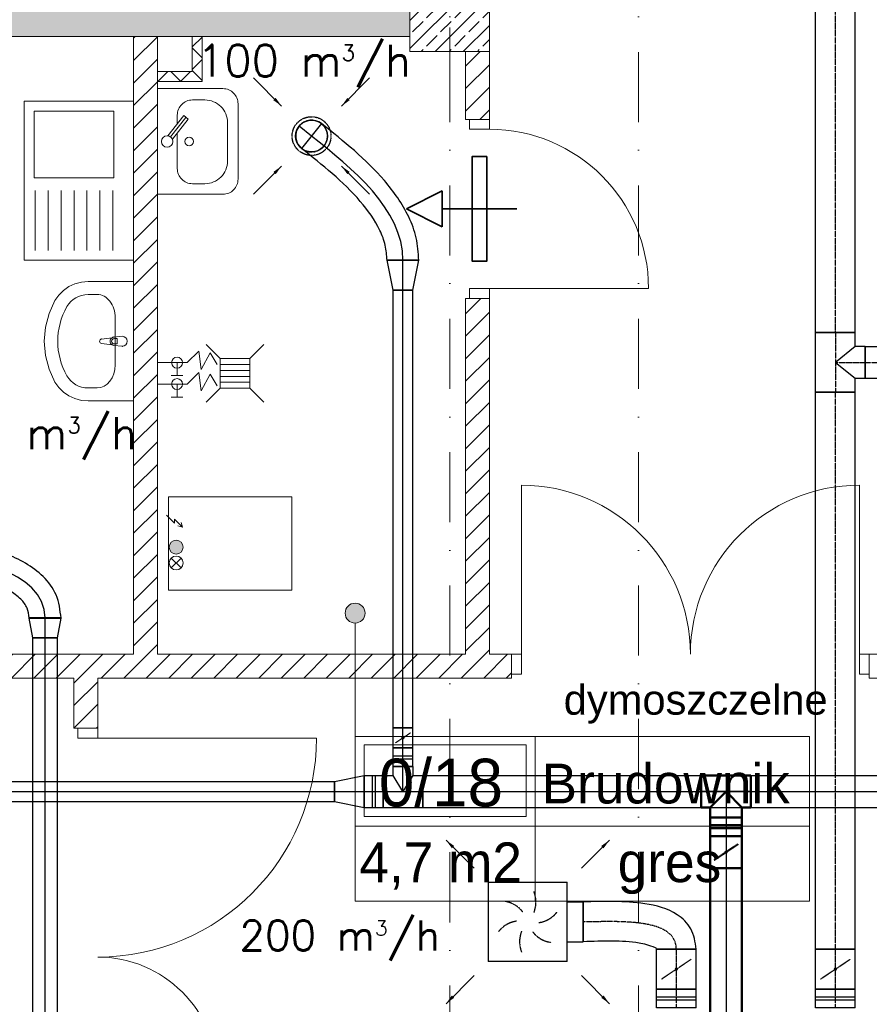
# Model space of a CAD drawing. Header units: millimetres. Extents: x -4612887 to -4536833, y -5457376 to -5415716.
# Tile 24 of 144: x -4595239 to -4590965, y -5446903 to -5441954. Entities that reach past the tile are written whole.
import ezdxf

# ---------------------------------------------------------------- set-up
doc = ezdxf.new("R2010")
doc.units = ezdxf.units.MM
doc.header["$MEASUREMENT"] = 0
for name, pattern in [('DASHDOT', [1, 0.5, -0.25, 0, -0.25]), ('DASHED', [0.75, 0.5, -0.25]), ('Kropki i Kreski', [670.277762, 352.777767, -176.388884, 0, -141.111112])]:
    doc.linetypes.add(name, pattern=pattern)
doc.layers.get('0').update_dxf_attribs({"color": 8, "lineweight": 18})
for name, color, linetype, lineweight in [('FLUID-N1', 7, 'Continuous', 30), ('FLUID-N1-150-ARRGR', 7, 'Continuous', 25), ('FLUID-W1', 7, 'Continuous', 30), ('FLUID-W1-160-ARRGR', 7, 'Continuous', 25), ('FLUID-WT1', 7, 'Continuous', 30), ('FLUID-WT1-160-ARRGR', 7, 'Continuous', 25), ('FLUID-Zmiany', 7, 'Continuous', 50), ('is_wnt_kratki_kontaktowe', 160, 'Continuous', 35), ('Linia', 8, 'Continuous', 18), ('Opisy', 8, 'Continuous', 18), ('Osie', 8, 'Continuous', 18), ('Slupy', 8, 'Continuous', 18), ('Strefy', 8, 'Continuous', 18), ('TECHNOLOGIA', 8, 'Continuous', 18), ('Ściany obudowa', 8, 'Continuous', 18), ('Ściany wewnętrzne', 7, 'Continuous', 18)]:
    doc.layers.add(name, color=color, linetype=linetype, lineweight=lineweight)
for name, color, linetype in [('FLUID-N1-SYM', 7, 'Continuous'), ('FLUID-w1-SYM', 7, 'Continuous'), ('FLUID-WT1-SYM', 7, 'Continuous'), ('FLUID-Zmiany-SYM', 7, 'Continuous')]:
    doc.layers.add(name, color=color, linetype=linetype)
doc.styles.add('FDBES', font='simplex.shx')
doc.styles.add('GENERATED_STYLE_3', font='txt')
doc.styles.add('GENERATED_STYLE_4', font='txt')
doc.styles.add('GENERATED_STYLE_5', font='arial.ttf')
doc.linetypes.add('ZIGZAG', pattern='A,0.0001,-0.2,[131,ltypeshp.shx,S=0.2,R=0,X=-0.2,Y=0],-0.4,[131,ltypeshp.shx,S=0.2,R=180,X=0.2,Y=0],-0.2', length=0.8001)
doc.dimstyles.new('FDBES', dxfattribs={"dimscale": 50, "dimtxt": 4, "dimasz": 2.5, "dimexe": 0.8, "dimexo": 2, "dimgap": 1, "dimtad": 1, "dimdsep": 46, "dimtxsty": 'FDBES', "dimcen": 2.5, "dimclrd": 4, "dimclre": 5, "dimadec": 0, "dimazin": 0, "dimtfac": 1, "dimtmove": 0, "dimatfit": 3, "dimfxl": 1, "dimarcsym": 0})
pattern_1 = [(45, (-4559356.9, -5416807.61), (-56.56854, 56.56854), [])]
pattern_2 = [(45, (-4559356.9, -5416807.61), (-70.71068, 70.71068), []), (45, (-4559392.25, -5416772.26), (-70.71068, 70.71068), [75, -25])]
pattern_3 = [(45, (-4559356.9, -5416807.61), (-56.56854, 56.56854), []), (135, (-4559356.9, -5416807.61), (56.56854, 56.56854), [])]

# ---------------------------------------------------------------- blocks, each defined once
blk = doc.blocks.new('*U56')
at = {"color": 10, "linetype": 'Continuous', "lineweight": -2}
for p, q in [((-80, 130), (80, 130)), ((-125, -80), (-125, 80)), ((125, 80), (125, -80))]:
    blk.add_line(p, q, dxfattribs=at)
at = {"color": 0, "linetype": 'ByBlock', "lineweight": -2}
for p, q in [((-80, 80), (-80, 130)), ((80, 130), (80, 80)), ((-125, 80), (-80, 80)), ((80, 80), (125, 80)), ((-125, -80), (125, -80))]:
    blk.add_line(p, q, dxfattribs=at)
at = {"color": 7, "linetype": 'Continuous'}
for p, q in [((0, 0), (-80, 80)), ((80, 80), (0, 0))]:
    blk.add_line(p, q, dxfattribs=at)
at = {"layer": 'FLUID-Zmiany-SYM', "color": 7, "linetype": 'Continuous'}
for p, q in [((0, 0), (0, 130)), ((-125, 0), (125, 0))]:
    blk.add_line(p, q, dxfattribs=at)
blk = doc.blocks.new('*U54')
at = {"color": 10, "linetype": 'Continuous', "lineweight": -2}
for p, q in [((-80, -80), (-80, 80)), ((80, 80), (80, -80))]:
    blk.add_line(p, q, dxfattribs=at)
at = {"color": 0, "linetype": 'ByBlock', "lineweight": -2}
for p, q in [((-80, 80), (80, 80)), ((-80, -80), (80, -80))]:
    blk.add_line(p, q, dxfattribs=at)
at = {"color": 7, "linetype": 'DASHED'}
blk.add_line((-40, 60), (40, -60), dxfattribs=at)
at = {"color": 7, "linetype": 'Continuous'}
blk.add_lwpolyline([(-4, 0, 8, 8, 1), (4, 0, 8, 8, 1)], format="xyseb", close=True, dxfattribs=at)
at = {"layer": 'FLUID-Zmiany-SYM', "color": 7, "linetype": 'Continuous'}
blk.add_line((-80, 0), (80, 0), dxfattribs=at)
blk = doc.blocks.new('*U55')
at = {"color": 10, "linetype": 'Continuous', "lineweight": -2}
for p, q in [((-47.5, -80), (-47.5, 80)), ((47.5, 80), (47.5, -80))]:
    blk.add_line(p, q, dxfattribs=at)
at = {"color": 0, "linetype": 'ByBlock', "lineweight": -2}
for p, q in [((-47.5, 80), (47.5, 80)), ((-47.5, -80), (47.5, -80))]:
    blk.add_line(p, q, dxfattribs=at)
at = {"color": 7, "linetype": 'Continuous'}
for p, q in [((-7.5, 80), (-7.5, -80)), ((7.5, 80), (7.5, -80))]:
    blk.add_line(p, q, dxfattribs=at)
at = {"layer": 'FLUID-Zmiany-SYM', "color": 7, "linetype": 'Continuous'}
blk.add_line((-47.5, 0), (47.5, 0), dxfattribs=at)
blk = doc.blocks.new('*U53')
at = {"color": 10, "linetype": 'Continuous', "lineweight": -2}
for p, q in [((-950, -80), (-950, 80)), ((950, 80), (950, -80))]:
    blk.add_line(p, q, dxfattribs=at)
at = {"color": 0, "linetype": 'ByBlock', "lineweight": -2}
for p, q in [((-950, 80), (950, 80)), ((-950, -80), (950, -80))]:
    blk.add_line(p, q, dxfattribs=at)
at = {"layer": 'FLUID-Zmiany-SYM', "color": 7, "linetype": 'Continuous'}
blk.add_line((-950, 0), (950, 0), dxfattribs=at)
blk = doc.blocks.new('*U706')
at = {"color": 7, "linetype": 'DASHED'}
blk.add_circle((0, 0), 97.5, dxfattribs=at)
at = {"color": 0, "linetype": 'ByBlock', "lineweight": -2}
blk.add_circle((0, 0), 80, dxfattribs=at)
blk = doc.blocks.new('*U748')
at = {"color": 222, "linetype": 'Continuous', "lineweight": -2}
for p, q in [((-1750, -50), (-1750, 50)), ((1750, 50), (1750, -50))]:
    blk.add_line(p, q, dxfattribs=at)
at = {"color": 0, "linetype": 'ByBlock', "lineweight": -2}
for p, q in [((-1750, 50), (1750, 50)), ((-1750, -50), (1750, -50))]:
    blk.add_line(p, q, dxfattribs=at)
at = {"layer": 'FLUID-WT1-SYM', "color": 7, "linetype": 'Continuous'}
blk.add_line((-1750, 0), (1750, 0), dxfattribs=at)
blk = doc.blocks.new('*U703')
at = {"color": 0, "linetype": 'ByBlock', "lineweight": -2}
for p, q in [((-75, 50), (75, 80)), ((-75, -50), (75, -80))]:
    blk.add_line(p, q, dxfattribs=at)
at = {"color": 222, "linetype": 'Continuous', "lineweight": -2}
for p, q in [((-75, -50), (-75, 50)), ((75, 80), (75, -80))]:
    blk.add_line(p, q, dxfattribs=at)
at = {"layer": 'FLUID-WT1-SYM', "color": 7, "linetype": 'Continuous'}
blk.add_line((-75, 0), (75, 0), dxfattribs=at)
blk = doc.blocks.new('*U702')
at = {"color": 222, "linetype": 'Continuous', "lineweight": -2}
for p, q in [((-50, 125), (50, 125)), ((-100, -80), (-100, 80)), ((100, 80), (100, -80))]:
    blk.add_line(p, q, dxfattribs=at)
at = {"color": 0, "linetype": 'ByBlock', "lineweight": -2}
for p, q in [((-50, 80), (-50, 125)), ((50, 125), (50, 80)), ((-100, 80), (-50, 80)), ((50, 80), (100, 80)), ((-100, -80), (100, -80))]:
    blk.add_line(p, q, dxfattribs=at)
at = {"color": 7, "linetype": 'Continuous'}
for p, q in [((0, 0), (-50, 80)), ((50, 80), (0, 0))]:
    blk.add_line(p, q, dxfattribs=at)
at = {"layer": 'FLUID-WT1-SYM', "color": 7, "linetype": 'Continuous'}
for p, q in [((0, 0), (0, 125)), ((-100, 0), (100, 0))]:
    blk.add_line(p, q, dxfattribs=at)
blk = doc.blocks.new('*U701')
at = {"color": 222, "linetype": 'Continuous', "lineweight": -2}
for p, q in [((-47.5, -80), (-47.5, 80)), ((47.5, 80), (47.5, -80))]:
    blk.add_line(p, q, dxfattribs=at)
at = {"color": 0, "linetype": 'ByBlock', "lineweight": -2}
for p, q in [((-47.5, 80), (47.5, 80)), ((-47.5, -80), (47.5, -80))]:
    blk.add_line(p, q, dxfattribs=at)
at = {"color": 7, "linetype": 'Continuous'}
for p, q in [((-7.5, 80), (-7.5, -80)), ((7.5, 80), (7.5, -80))]:
    blk.add_line(p, q, dxfattribs=at)
at = {"layer": 'FLUID-WT1-SYM', "color": 7, "linetype": 'Continuous'}
blk.add_line((-47.5, 0), (47.5, 0), dxfattribs=at)
blk = doc.blocks.new('*U700')
at = {"color": 222, "linetype": 'Continuous', "lineweight": -2}
for p, q in [((-50, -50), (-50, 50)), ((50, 50), (50, -50))]:
    blk.add_line(p, q, dxfattribs=at)
at = {"color": 0, "linetype": 'ByBlock', "lineweight": -2}
for p, q in [((-50, 50), (50, 50)), ((-50, -50), (50, -50))]:
    blk.add_line(p, q, dxfattribs=at)
at = {"color": 7, "linetype": 'DASHED'}
blk.add_line((-25, 37.5), (25, -37.5), dxfattribs=at)
at = {"color": 7, "linetype": 'Continuous'}
blk.add_lwpolyline([(-4, 0, 8, 8, 1), (4, 0, 8, 8, 1)], format="xyseb", close=True, dxfattribs=at)
at = {"layer": 'FLUID-WT1-SYM', "color": 7, "linetype": 'Continuous'}
blk.add_line((-50, 0), (50, 0), dxfattribs=at)
blk = doc.blocks.new('*U699')
at = {"color": 222, "linetype": 'Continuous', "lineweight": -2}
for p, q in [((-47.5, -50), (-47.5, 50)), ((47.5, 50), (47.5, -50))]:
    blk.add_line(p, q, dxfattribs=at)
at = {"color": 0, "linetype": 'ByBlock', "lineweight": -2}
for p, q in [((-47.5, 50), (47.5, 50)), ((-47.5, -50), (47.5, -50))]:
    blk.add_line(p, q, dxfattribs=at)
at = {"color": 7, "linetype": 'Continuous'}
for p, q in [((-7.5, 50), (-7.5, -50)), ((7.5, 50), (7.5, -50))]:
    blk.add_line(p, q, dxfattribs=at)
at = {"layer": 'FLUID-WT1-SYM', "color": 7, "linetype": 'Continuous'}
blk.add_line((-47.5, 0), (47.5, 0), dxfattribs=at)
blk = doc.blocks.new('*U698')
at = {"color": 222, "linetype": 'Continuous', "lineweight": -2}
for p, q in [((-1100, -50), (-1100, 50)), ((1100, 50), (1100, -50))]:
    blk.add_line(p, q, dxfattribs=at)
at = {"color": 0, "linetype": 'ByBlock', "lineweight": -2}
for p, q in [((-1100, 50), (1100, 50)), ((-1100, -50), (1100, -50))]:
    blk.add_line(p, q, dxfattribs=at)
at = {"layer": 'FLUID-WT1-SYM', "color": 7, "linetype": 'Continuous'}
blk.add_line((-1100, 0), (1100, 0), dxfattribs=at)
blk = doc.blocks.new('*U705')
at = {"color": 0, "linetype": 'ByBlock', "lineweight": -2}
for p, q in [((-75, 50), (75, 80)), ((-75, -50), (75, -80))]:
    blk.add_line(p, q, dxfattribs=at)
at = {"color": 222, "linetype": 'Continuous', "lineweight": -2}
for p, q in [((-75, -50), (-75, 50)), ((75, 80), (75, -80))]:
    blk.add_line(p, q, dxfattribs=at)
at = {"layer": 'FLUID-WT1-SYM', "color": 7, "linetype": 'Continuous'}
blk.add_line((-75, 0), (75, 0), dxfattribs=at)
blk = doc.blocks.new('*U704')
at = {"color": 222, "linetype": 'Continuous', "lineweight": -2}
blk.add_line((539.8, -624.6), (379.8, -624.6), dxfattribs=at)
at = {"color": 0, "linetype": 'ByBlock', "lineweight": -2}
blk.add_arc((0, 0), 80, 51.4756, 231.4756, dxfattribs=at)
at = {"color": 7, "linetype": 'DASHED', "lineweight": -2}
blk.add_arc((0, 0), 80, 231.4756, 51.4756, dxfattribs=at)
at = {"color": 222, "linetype": 'ZIGZAG', "lineweight": -2, "ltscale": 50}
for points in [[(539.8, -624.6), (526.1, -511.3), (488.8, -406.6), (366.3, -223.4), (49.8, 62.6)], [(379.8, -624.6), (370.6, -549), (344, -474.6), (245.2, -328.1), (-49.8, -62.6)]]:
    blk.add_spline(points, degree=3, dxfattribs=at)
at = {"layer": 'FLUID-WT1-SYM', "color": 7, "linetype": 'Continuous'}
for p, q in [((0, 0), (-62.6, 49.8)), ((49.8, 62.6), (-49.8, -62.6))]:
    blk.add_line(p, q, dxfattribs=at)
at = {"layer": 'FLUID-WT1-SYM', "color": 7, "linetype": 'Continuous', "start_tangent": (0, 1), "end_tangent": (-0.782343, 0.622848)}
blk.add_spline([(459.8, -624.6), (0, 0)], degree=3, dxfattribs=at)
blk = doc.blocks.new('*U683')
at = {"color": 222, "linetype": 'Continuous', "lineweight": -2}
blk.add_line((-6950, -80), (-6950, 80), dxfattribs=at)
at = {"color": 0, "linetype": 'ByBlock', "lineweight": -2}
for p, q in [((-6950, 80), (6950, 80)), ((-6950, -80), (6950, -80))]:
    blk.add_line(p, q, dxfattribs=at)
at = {"layer": 'FLUID-WT1-SYM', "color": 7, "linetype": 'Continuous'}
blk.add_line((-6950, 0), (6950, 0), dxfattribs=at)
blk = doc.blocks.new('*U847')
at = {"color": 0, "linetype": 'ByBlock', "lineweight": -2}
for p, q in [((-199, -199), (-199, 199)), ((199, 199), (-199, 199)), ((199, 199), (199, -199)), ((-199, -199), (199, -199)), ((-100, -199), (-100, -279)), ((100, -199), (100, -279))]:
    blk.add_line(p, q, dxfattribs=at)
at = {"color": 162, "linetype": 'Continuous', "lineweight": -2}
blk.add_line((100, -279), (-100, -279), dxfattribs=at)
at = {"color": 7, "linetype": 'DASHED'}
for centre, start, end in [((-135.9, 36.4), 8.1986, 51.8014), ((-36.4, 135.9), 308.1986, 351.8014), ((-99.5, -99.5), 68.1986, 111.8014), ((36.4, -135.9), 128.1986, 171.8014), ((99.5, 99.5), 248.1986, 291.8014), ((135.9, -36.4), 188.1986, 231.8014)]:
    blk.add_arc(centre, 140.7, start, end, dxfattribs=at)
blk = doc.blocks.new('*U844')
at = {"color": 162, "linetype": 'Continuous', "lineweight": -2}
for p, q in [((-100, -100), (-100, 100)), ((100, 100), (100, -100))]:
    blk.add_line(p, q, dxfattribs=at)
at = {"color": 0, "linetype": 'ByBlock', "lineweight": -2}
for p, q in [((-100, 100), (100, 100)), ((-100, -100), (100, -100))]:
    blk.add_line(p, q, dxfattribs=at)
at = {"color": 7, "linetype": 'DASHED'}
blk.add_line((-50, 75), (50, -75), dxfattribs=at)
at = {"color": 7, "linetype": 'Continuous'}
blk.add_lwpolyline([(-4, 0, 8, 8, 1), (4, 0, 8, 8, 1)], format="xyseb", close=True, dxfattribs=at)
at = {"layer": 'FLUID-N1-SYM', "color": 7, "linetype": 'DASHDOT'}
blk.add_line((-100, 0), (100, 0), dxfattribs=at)
blk = doc.blocks.new('*U843')
at = {"color": 162, "linetype": 'Continuous', "lineweight": -2}
for p, q in [((-47.5, -100), (-47.5, 100)), ((47.5, 100), (47.5, -100))]:
    blk.add_line(p, q, dxfattribs=at)
at = {"color": 0, "linetype": 'ByBlock', "lineweight": -2}
for p, q in [((-47.5, 100), (47.5, 100)), ((-47.5, -100), (47.5, -100))]:
    blk.add_line(p, q, dxfattribs=at)
at = {"color": 7, "linetype": 'Continuous'}
for p, q in [((-7.5, 100), (-7.5, -100)), ((7.5, 100), (7.5, -100))]:
    blk.add_line(p, q, dxfattribs=at)
at = {"layer": 'FLUID-N1-SYM', "color": 7, "linetype": 'DASHDOT'}
blk.add_line((-47.5, 0), (47.5, 0), dxfattribs=at)
blk = doc.blocks.new('*U950')
at = {"color": 162, "linetype": 'Continuous', "lineweight": -2}
for p, q in [((-100, -100), (-100, 100)), ((100, 100), (100, -100))]:
    blk.add_line(p, q, dxfattribs=at)
at = {"color": 0, "linetype": 'ByBlock', "lineweight": -2}
for p, q in [((-100, 100), (100, 100)), ((-100, -100), (100, -100))]:
    blk.add_line(p, q, dxfattribs=at)
at = {"color": 7, "linetype": 'DASHED'}
blk.add_line((-50, 75), (50, -75), dxfattribs=at)
at = {"color": 7, "linetype": 'Continuous'}
blk.add_lwpolyline([(-4, 0, 8, 8, 1), (4, 0, 8, 8, 1)], format="xyseb", close=True, dxfattribs=at)
at = {"layer": 'FLUID-N1-SYM', "color": 7, "linetype": 'DASHDOT'}
blk.add_line((-100, 0), (100, 0), dxfattribs=at)
blk = doc.blocks.new('*U951')
at = {"color": 162, "linetype": 'Continuous', "lineweight": -2}
for p, q in [((-47.5, -100), (-47.5, 100)), ((47.5, 100), (47.5, -100))]:
    blk.add_line(p, q, dxfattribs=at)
at = {"color": 0, "linetype": 'ByBlock', "lineweight": -2}
for p, q in [((-47.5, 100), (47.5, 100)), ((-47.5, -100), (47.5, -100))]:
    blk.add_line(p, q, dxfattribs=at)
at = {"color": 7, "linetype": 'Continuous'}
for p, q in [((-7.5, 100), (-7.5, -100)), ((7.5, 100), (7.5, -100))]:
    blk.add_line(p, q, dxfattribs=at)
at = {"layer": 'FLUID-N1-SYM', "color": 7, "linetype": 'DASHDOT'}
blk.add_line((-47.5, 0), (47.5, 0), dxfattribs=at)
blk = doc.blocks.new('*U952')
at = {"color": 162, "linetype": 'Continuous', "lineweight": -2}
for p, q in [((-1400, -100), (-1400, 100)), ((1400, 100), (1400, -100))]:
    blk.add_line(p, q, dxfattribs=at)
at = {"color": 0, "linetype": 'ByBlock', "lineweight": -2}
for p, q in [((-1400, 100), (1400, 100)), ((-1400, -100), (1400, -100))]:
    blk.add_line(p, q, dxfattribs=at)
at = {"layer": 'FLUID-N1-SYM', "color": 7, "linetype": 'DASHDOT'}
blk.add_line((-1400, 0), (1400, 0), dxfattribs=at)
blk = doc.blocks.new('*U954')
at = {"color": 162, "linetype": 'Continuous', "lineweight": -2}
for p, q in [((-80, 150), (80, 150)), ((-150, -100), (-150, 100)), ((150, 100), (150, -100))]:
    blk.add_line(p, q, dxfattribs=at)
at = {"color": 0, "linetype": 'ByBlock', "lineweight": -2}
for p, q in [((-80, 150), (-80, 100)), ((80, 100), (80, 150)), ((-80, 100), (-150, 100)), ((150, 100), (80, 100)), ((150, -100), (-150, -100))]:
    blk.add_line(p, q, dxfattribs=at)
at = {"color": 7, "linetype": 'Continuous'}
for p, q in [((-80, 100), (0, 0)), ((0, 0), (80, 100))]:
    blk.add_line(p, q, dxfattribs=at)
at = {"layer": 'FLUID-N1-SYM', "color": 7, "linetype": 'DASHDOT'}
for p, q in [((0, 0), (0, 150)), ((-150, 0), (150, 0))]:
    blk.add_line(p, q, dxfattribs=at)
blk = doc.blocks.new('*U955')
at = {"color": 162, "linetype": 'Continuous', "lineweight": -2}
for p, q in [((-150, -80), (-150, 80)), ((150, 80), (150, -80))]:
    blk.add_line(p, q, dxfattribs=at)
at = {"color": 0, "linetype": 'ByBlock', "lineweight": -2}
for p, q in [((-150, 80), (150, 80)), ((-150, -80), (150, -80))]:
    blk.add_line(p, q, dxfattribs=at)
at = {"layer": 'FLUID-N1-SYM', "color": 7, "linetype": 'DASHDOT'}
blk.add_line((-150, 0), (150, 0), dxfattribs=at)
blk = doc.blocks.new('*U957')
at = {"color": 162, "linetype": 'Continuous', "lineweight": -2}
for p, q in [((-1100, -100), (-1100, 100)), ((1100, 100), (1100, -100))]:
    blk.add_line(p, q, dxfattribs=at)
at = {"color": 0, "linetype": 'ByBlock', "lineweight": -2}
for p, q in [((-1100, 100), (1100, 100)), ((-1100, -100), (1100, -100))]:
    blk.add_line(p, q, dxfattribs=at)
at = {"layer": 'FLUID-N1-SYM', "color": 7, "linetype": 'DASHDOT'}
blk.add_line((-1100, 0), (1100, 0), dxfattribs=at)
blk = doc.blocks.new('*U1033')
at = {"color": 162, "linetype": 'Continuous', "lineweight": -2}
for p, q in [((0, -100), (0, 100)), ((568.4, -137.5), (368.4, -137.5))]:
    blk.add_line(p, q, dxfattribs=at)
at = {"color": 162, "linetype": 'ZIGZAG', "lineweight": -2, "ltscale": 50}
for points in [[(568.4, -137.5), (541.3, -34.5), (473.1, 36.2), (309.6, 91.2), (0, 100)], [(368.4, -137.5), (368.6, -135.2), (363.2, -130.9), (280.9, -106.7), (0, -100)]]:
    blk.add_spline(points, degree=3, dxfattribs=at)
at = {"layer": 'FLUID-N1-SYM', "color": 7, "linetype": 'DASHDOT', "start_tangent": (0, 1), "end_tangent": (-1, 0)}
blk.add_spline([(468.4, -137.5), (0, 0)], degree=3, dxfattribs=at)
blk = doc.blocks.new('*U755')
at = {"color": 32, "linetype": 'Continuous', "lineweight": -2}
for p, q in [((-1200, -62.5), (-1200, 62.5)), ((1200, 62.5), (1200, -62.5))]:
    blk.add_line(p, q, dxfattribs=at)
at = {"color": 0, "linetype": 'ByBlock', "lineweight": -2}
for p, q in [((-1200, 62.5), (1200, 62.5)), ((-1200, -62.5), (1200, -62.5))]:
    blk.add_line(p, q, dxfattribs=at)
at = {"layer": 'FLUID-w1-SYM', "color": 7, "linetype": 'Continuous'}
blk.add_line((-1200, 0), (1200, 0), dxfattribs=at)
blk = doc.blocks.new('*U756')
at = {"color": 0, "linetype": 'ByBlock', "lineweight": -2}
for p, q in [((-50, 62.5), (50, 80)), ((-50, -62.5), (50, -80))]:
    blk.add_line(p, q, dxfattribs=at)
at = {"color": 32, "linetype": 'Continuous', "lineweight": -2}
for p, q in [((-50, -62.5), (-50, 62.5)), ((50, 80), (50, -80))]:
    blk.add_line(p, q, dxfattribs=at)
at = {"layer": 'FLUID-w1-SYM', "color": 7, "linetype": 'Continuous'}
blk.add_line((-50, 0), (50, 0), dxfattribs=at)
blk = doc.blocks.new('*U758')
at = {"color": 32, "linetype": 'Continuous', "lineweight": -2}
blk.add_line((720.1, -346.2), (560.1, -346.2), dxfattribs=at)
at = {"color": 0, "linetype": 'ByBlock', "lineweight": -2}
blk.add_arc((0, 0), 80, 80.7988, 260.7988, dxfattribs=at)
at = {"color": 7, "linetype": 'DASHED', "lineweight": -2}
blk.add_arc((0, 0), 80, 260.7988, 80.7988, dxfattribs=at)
at = {"color": 32, "linetype": 'ZIGZAG', "lineweight": -2, "ltscale": 50}
for points in [[(720.1, -346.2), (695.2, -230.1), (629.9, -138.4), (541.3, -71.4), (439.2, -22.3), (217.9, 41.9), (12.8, 79)], [(560.1, -346.2), (549.6, -296.5), (517.5, -252.2), (460, -209.2), (380.4, -171.1), (184.2, -114.6), (-12.8, -79)]]:
    blk.add_spline(points, degree=3, dxfattribs=at)
at = {"layer": 'FLUID-w1-SYM', "color": 7, "linetype": 'Continuous'}
for p, q in [((12.8, 79), (-12.8, -79)), ((0, 0), (-79, 12.8))]:
    blk.add_line(p, q, dxfattribs=at)
at = {"layer": 'FLUID-w1-SYM', "color": 7, "linetype": 'Continuous', "start_tangent": (0, 1), "end_tangent": (-0.987133, 0.159902)}
blk.add_spline([(640.1, -346.2), (0, 0)], degree=3, dxfattribs=at)
blk = doc.blocks.new('Linia_2', base_point=(-4593551.4, -5445556.9))
at = {"layer": 'Linia', "linetype": 'Continuous'}
blk.add_hatch(color=256, dxfattribs=at).paths.add_polyline_path([(-4593501.4, -5444937.2), (-4593505.2, -5444918), (-4593516.1, -5444901.8), (-4593532.3, -5444891), (-4593551.4, -5444887.2), (-4593570.6, -5444891), (-4593586.8, -5444901.8), (-4593597.6, -5444918), (-4593601.4, -5444937.2), (-4593597.6, -5444956.3), (-4593586.8, -5444972.5), (-4593570.6, -5444983.4), (-4593551.4, -5444987.2), (-4593532.3, -5444983.4), (-4593516.1, -5444972.5), (-4593505.2, -5444956.3)])
blk.add_line((-4593551.4, -5445556.9), (-4593551.4, -5444987.2), dxfattribs=at)
blk.add_circle((-4593551.4, -5444937.2), 50, dxfattribs=at)
blk = doc.blocks.new('6')
at = {"layer": 'is_wnt_kratki_kontaktowe'}
for p, q in [((-12.52, 6), (-24.52, 0)), ((-12.52, 6), (-12.52, -6)), ((12.52, 0), (-12.52, 0)), ((-24.52, 0), (-12.52, -6))]:
    blk.add_line(p, q, dxfattribs=at)
blk.add_lwpolyline([(2.5, 17.5), (2.5, -17.5), (-2.5, -17.5), (-2.5, 17.5)], close=True, dxfattribs=at)

msp = doc.modelspace()

# ---------------------------------------------------------------- hatches: boundary and pattern name
at = {"layer": 'Slupy', "linetype": 'Continuous'}
h = msp.add_hatch(dxfattribs=at)
h.set_pattern_fill('BETON_ZBROJONY', color=8, style=0, pattern_type=2)
h.set_pattern_definition(pattern_2)
h.paths.add_polyline_path([(-4593275.7, -5442114.1), (-4592875.7, -5442114.1), (-4592875.7, -5441714.1), (-4593275.7, -5441714.1)])
at = {"layer": 'TECHNOLOGIA', "linetype": 'Continuous'}
msp.add_hatch(color=8, dxfattribs=at).paths.add_polyline_path([(-4594451.6, -5444570.5, 1), (-4594451.6, -5444640.5, 1)])
at = {"layer": 'Ściany obudowa', "linetype": 'Continuous'}
h = msp.add_hatch(dxfattribs=at)
h.set_pattern_fill('BLOCZKI_BETONOWE', color=8, style=0, pattern_type=2)
h.set_pattern_definition(pattern_3)
h.paths.add_polyline_path([(-4594320.3, -5442264.1), (-4594320.3, -5442039.1), (-4594370.3, -5442039.1), (-4594370.3, -5442214.1)])
h = msp.add_hatch(dxfattribs=at)
h.set_pattern_fill('BLOCZKI_BETONOWE', color=8, style=0, pattern_type=2)
h.set_pattern_definition(pattern_3)
h.paths.add_polyline_path([(-4594545.3, -5442264.1), (-4594320.3, -5442264.1), (-4594370.3, -5442214.1), (-4594545.3, -5442214.1)])
at = {"layer": 'Ściany wewnętrzne', "linetype": 'Continuous'}
h = msp.add_hatch(dxfattribs=at)
h.set_pattern_fill('BETON_ZBROJONY', color=8, style=0, pattern_type=2)
h.set_pattern_definition(pattern_2)
h.paths.add_polyline_path([(-4603450.7, -5441789.1), (-4603450.7, -5442039.1), (-4593275.7, -5442039.1), (-4593275.7, -5441789.1)])
h = msp.add_hatch(dxfattribs=at)
h.set_pattern_fill('BLOCZKI_CERAMICZNE', color=8, style=0, pattern_type=2)
h.set_pattern_definition(pattern_1)
h.paths.add_polyline_path([(-4594545.3, -5445264.1), (-4594545.3, -5442039.1), (-4594665.3, -5442039.1), (-4594665.3, -5445264.1)])
h = msp.add_hatch(dxfattribs=at)
h.set_pattern_fill('BLOCZKI_CERAMICZNE', color=8, style=0, pattern_type=2)
h.set_pattern_definition(pattern_1)
h.paths.add_polyline_path([(-4592995.7, -5442114.1), (-4592995.7, -5442455.1), (-4592975.7, -5442455.1), (-4592875.7, -5442455.1), (-4592875.7, -5442114.1)])
h = msp.add_hatch(dxfattribs=at)
h.set_pattern_fill('BLOCZKI_CERAMICZNE', color=8, style=0, pattern_type=2)
h.set_pattern_definition(pattern_1)
h.paths.add_polyline_path([(-4592995.7, -5445144.1), (-4592875.7, -5445144.1), (-4592875.7, -5443355.1), (-4592975.7, -5443355.1), (-4592995.7, -5443355.1)])
h = msp.add_hatch(dxfattribs=at)
h.set_pattern_fill('BLOCZKI_CERAMICZNE', color=8, style=0, pattern_type=2)
h.set_pattern_definition(pattern_1)
h.paths.add_polyline_path([(-4595554.2, -5445144.1), (-4595554.2, -5445244.1), (-4595554.2, -5445264.1), (-4594665.3, -5445264.1), (-4594665.3, -5445144.1)])
h = msp.add_hatch(dxfattribs=at)
h.set_pattern_fill('BLOCZKI_CERAMICZNE', color=8, style=0, pattern_type=2)
h.set_pattern_definition(pattern_1)
h.paths.add_polyline_path([(-4594545.3, -5445144.1), (-4594545.3, -5445264.1), (-4592765, -5445264.1), (-4592765, -5445244.1), (-4592765, -5445144.1)])
h = msp.add_hatch(dxfattribs=at)
h.set_pattern_fill('BLOCZKI_CERAMICZNE', color=8, style=0, pattern_type=2)
h.set_pattern_definition(pattern_1)
h.paths.add_polyline_path([(-4594845.7, -5445264.1), (-4594965.7, -5445264.1), (-4594965.7, -5445515.7), (-4594945.7, -5445515.7), (-4594845.7, -5445515.7)])

# ---------------------------------------------------------------- linework, layer by layer
at = {"layer": 'Osie', "color": 8, "linetype": 'Kropki i Kreski'}
for p, q in [((-4593075.7, -5455206.5), (-4593075.7, -5416506)), ((-4592125.4, -5455206.5), (-4592125.4, -5416506))]:
    msp.add_line(p, q, dxfattribs=at)
at = {"layer": 'Slupy', "color": 8, "linetype": 'Continuous'}
msp.add_line((-4593075.7, -5441994.1), (-4593075.7, -5442194.1), dxfattribs=at)
at = {"layer": 'Slupy', "color": 8, "linetype": 'Continuous', "flags": 128}
msp.add_lwpolyline([(-4593275.7, -5442114.1), (-4592875.7, -5442114.1), (-4592875.7, -5441714.1), (-4593275.7, -5441714.1)], close=True, dxfattribs=at)
at = {"layer": 'Strefy', "color": 8, "linetype": 'Continuous'}
for p, q in [((-4593551.4, -5445556.9), (-4591266.6, -5445556.9)), ((-4593551.4, -5446385.2), (-4593551.4, -5445556.9)), ((-4592646.2, -5445556.9), (-4592646.2, -5446385.2)), ((-4591266.6, -5445556.9), (-4591266.6, -5446385.2)), ((-4593506.2, -5445598.4), (-4592691.5, -5445598.4)), ((-4593506.2, -5445959.8), (-4593506.2, -5445598.4)), ((-4592691.5, -5445598.4), (-4592691.5, -5445959.8)), ((-4592691.5, -5445959.8), (-4593506.2, -5445959.8)), ((-4593551.4, -5446008.7), (-4591266.6, -5446008.7)), ((-4591266.6, -5446385.2), (-4593551.4, -5446385.2))]:
    msp.add_line(p, q, dxfattribs=at)
at = {"layer": 'TECHNOLOGIA', "color": 8, "linetype": 'Continuous'}
for p, q in [((-4595215.3, -5442363.5), (-4595215.3, -5443163.5)), ((-4594665.3, -5442363.5), (-4595215.3, -5442363.5)), ((-4594665.3, -5443163.5), (-4594665.3, -5442363.5)), ((-4595165.3, -5442413.5), (-4595165.3, -5442748.5)), ((-4594765.3, -5442413.5), (-4595165.3, -5442413.5)), ((-4594765.3, -5442748.5), (-4594765.3, -5442413.5)), ((-4594493, -5442537.5), (-4594413.4, -5442436.2)), ((-4594479.2, -5442543.4), (-4594402, -5442445.1)), ((-4594470.2, -5442555.4), (-4594390.6, -5442454)), ((-4594390.6, -5442454), (-4594413.4, -5442436.2)), ((-4595165.3, -5442748.5), (-4594765.3, -5442748.5)), ((-4595160.3, -5442813.5), (-4595160.3, -5443113.5)), ((-4595095.3, -5442813.5), (-4595095.3, -5443113.5)), ((-4595030.3, -5442813.5), (-4595030.3, -5443113.5)), ((-4594965.3, -5442813.5), (-4594965.3, -5443113.5)), ((-4594900.3, -5442813.5), (-4594900.3, -5443113.5)), ((-4594835.3, -5442813.5), (-4594835.3, -5443113.5)), ((-4594770.3, -5442813.5), (-4594770.3, -5443113.5)), ((-4595215.3, -5443163.5), (-4594665.3, -5443163.5)), ((-4595018.7, -5443315), (-4594991.3, -5443296)), ((-4594991.3, -5443296), (-4594960.8, -5443282)), ((-4594960.8, -5443282), (-4594928.1, -5443273.4)), ((-4594928.1, -5443273.4), (-4594894.4, -5443270.5)), ((-4594894.4, -5443270.5), (-4594665.3, -5443270.5)), ((-4594665.3, -5443270.5), (-4594665.3, -5443870.5)), ((-4595060.9, -5443365.3), (-4595042.2, -5443338.4)), ((-4595042.2, -5443338.4), (-4595018.7, -5443315)), ((-4594848.6, -5443335.7), (-4594894.4, -5443335.7)), ((-4595090.9, -5443430.5), (-4595060.9, -5443365.3)), ((-4595109.2, -5443499.5), (-4595090.9, -5443430.5)), ((-4594757.6, -5443451.7), (-4594757.6, -5443689.3)), ((-4595115.3, -5443570.5), (-4595109.2, -5443499.5)), ((-4594827, -5443559.4), (-4594774.1, -5443552.8)), ((-4594764.6, -5443549.5), (-4594722.6, -5443545.5)), ((-4595109.2, -5443641.5), (-4595115.3, -5443570.5)), ((-4594774.1, -5443588.2), (-4594827, -5443581.6)), ((-4594722.6, -5443595.5), (-4594764.6, -5443591.5)), ((-4594747.5, -5443556.9), (-4594762.4, -5443556.9)), ((-4594762.4, -5443584.1), (-4594747.5, -5443584.1)), ((-4594747.5, -5443584.1), (-4594747.5, -5443556.9)), ((-4594300.8, -5443586.9), (-4594230.8, -5443656.9)), ((-4594080.8, -5443656.9), (-4594010.8, -5443586.9)), ((-4595090.9, -5443710.5), (-4595109.2, -5443641.5)), ((-4594446.8, -5443678), (-4594446.8, -5443743.1)), ((-4594230.8, -5443686.9), (-4594080.8, -5443686.9)), ((-4595060.9, -5443775.7), (-4595090.9, -5443710.5)), ((-4594475.9, -5443743.1), (-4594417.8, -5443743.1)), ((-4594230.8, -5443716.9), (-4594080.8, -5443716.9)), ((-4594230.8, -5443746.9), (-4594080.8, -5443746.9)), ((-4595042.2, -5443802.7), (-4595060.9, -5443775.7)), ((-4594446.8, -5443785.8), (-4594446.8, -5443850.9)), ((-4594230.8, -5443776.9), (-4594080.8, -5443776.9)), ((-4595018.7, -5443826), (-4595042.2, -5443802.7)), ((-4594991.3, -5443845), (-4595018.7, -5443826)), ((-4594960.8, -5443859), (-4594991.3, -5443845)), ((-4594848.6, -5443805.3), (-4594894.4, -5443805.3)), ((-4594475.9, -5443850.9), (-4594417.8, -5443850.9)), ((-4594300.8, -5443876.9), (-4594230.8, -5443806.9)), ((-4594080.8, -5443806.9), (-4594010.8, -5443876.9)), ((-4594928.1, -5443867.6), (-4594960.8, -5443859)), ((-4594894.4, -5443870.5), (-4594928.1, -5443867.6)), ((-4594665.3, -5443870.5), (-4594894.4, -5443870.5)), ((-4594500.4, -5444444.8), (-4594460.4, -5444484.8)), ((-4594460.4, -5444484.8), (-4594460.4, -5444464.8)), ((-4594460.4, -5444464.8), (-4594420.4, -5444504.8)), ((-4594420.4, -5444504.8), (-4594427, -5444481.9)), ((-4594420.4, -5444504.8), (-4594443.3, -5444498.2)), ((-4594476, -5444660.3), (-4594426.5, -5444709.8)), ((-4594476, -5444709.8), (-4594426.5, -5444660.3))]:
    msp.add_line(p, q, dxfattribs=at)
at = {"layer": 'TECHNOLOGIA', "color": 8, "linetype": 'Continuous', "flags": 128}
msp.add_lwpolyline([(-4594545.3, -5442300.8), (-4594545.3, -5442831.5), (-4594215.9, -5442831.5, 0.414214), (-4594140.1, -5442755.7), (-4594140.1, -5442376.6, 0.414214), (-4594215.9, -5442300.8)], format="xyb", close=True, dxfattribs=at)
msp.add_lwpolyline([(-4594445.7, -5442524.2), (-4594445.7, -5442702.6, 0.414214), (-4594369.9, -5442778.4), (-4594306.9, -5442778.4, 0.414214), (-4594193.1, -5442664.7), (-4594193.1, -5442471.4, 0.414214), (-4594306.9, -5442357.7), (-4594369.9, -5442357.7, 0.414214), (-4594445.7, -5442433.5)], format="xyb", dxfattribs=at)
for points in [[(-4594445.7, -5442433.5), (-4594445.7, -5442477.3)], [(-4594545.3, -5443678), (-4594396.2, -5443678), (-4594337.9, -5443619.7), (-4594325.6, -5443711.8), (-4594279.6, -5443628.9), (-4594245.9, -5443687.2)], [(-4594545.3, -5443785.8), (-4594396.2, -5443785.8), (-4594337.9, -5443727.5), (-4594325.6, -5443819.6), (-4594279.6, -5443736.7), (-4594245.9, -5443795)]]:
    msp.add_lwpolyline(points, dxfattribs=at)
for points in [[(-4594230.8, -5443656.9), (-4594230.8, -5443806.9), (-4594080.8, -5443806.9), (-4594080.8, -5443656.9)], [(-4593870.1, -5444822), (-4593870.1, -5444352), (-4594490.1, -5444352), (-4594490.1, -5444822)]]:
    msp.add_lwpolyline(points, close=True, dxfattribs=at)
at = {"layer": 'TECHNOLOGIA', "color": 8, "linetype": 'Continuous'}
for centre, radius in [((-4594497.1, -5442566.1), 28.9), ((-4594386.1, -5442566.1), 22), ((-4594446.8, -5443678), 27.7), ((-4594446.8, -5443785.8), 27.7), ((-4594451.6, -5444605.5), 35), ((-4594451.2, -5444685), 35)]:
    msp.add_circle(centre, radius, dxfattribs=at)
for centre, radius, start, end in [((-4594762.7, -5443570.5), 21.1, 122.771, 237.229), ((-4594762.7, -5443570.5), 21.1, 95.1696, 122.771), ((-4594722.6, -5443570.5), 25, 270, 90), ((-4594825.6, -5443570.5), 11.2, 97.1389, 262.8611), ((-4594762.4, -5443570.5), 13.6, 90, 270), ((-4594762.7, -5443570.5), 21.1, 237.229, 264.8304)]:
    msp.add_arc(centre, radius, start, end, dxfattribs=at)
for centre, major_axis, ratio, start_param, end_param in [((-4594894.4, -5443451.7), (121.2, 0), 0.956522, 1.570796, 2.644618), ((-4594848.6, -5443451.8), (0, -116.1), 0.783646, 1.570796, 3.141593), ((-4594665.3, -5443570.5), (381.8, 0), 0.956522, 2.644618, 3.638567), ((-4594848.6, -5443689.2), (0, -116.1), 0.783646, 0, 1.570796), ((-4594894.4, -5443689.4), (121.2, 0), 0.956522, 3.638567, 4.712389)]:
    msp.add_ellipse(centre, major_axis=major_axis, ratio=ratio, start_param=start_param, end_param=end_param, dxfattribs=at)
for p in [(-4594764.6, -5443549.5), (-4594827, -5443559.4), (-4594774.1, -5443588.2), (-4594722.6, -5443595.5)]:
    msp.add_point(p, dxfattribs=at)
at = {"layer": 'Ściany obudowa', "color": 8, "linetype": 'Continuous', "flags": 128}
for points in [[(-4594320.3, -5442039.1), (-4594370.3, -5442039.1)], [(-4594370.3, -5442039.1), (-4594370.3, -5442214.1)], [(-4594320.3, -5442264.1), (-4594320.3, -5442039.1)], [(-4594370.3, -5442214.1), (-4594545.3, -5442214.1)], [(-4594545.3, -5442214.1), (-4594545.3, -5442264.1)], [(-4594545.3, -5442264.1), (-4594320.3, -5442264.1)]]:
    msp.add_lwpolyline(points, dxfattribs=at)
at = {"layer": 'Ściany wewnętrzne', "color": 8, "linetype": 'Continuous'}
for p, q in [((-4592975.7, -5442455.1), (-4592995.7, -5442455.1)), ((-4592875.7, -5442455.1), (-4592975.7, -5442455.1)), ((-4592975.7, -5442455.1), (-4592975.7, -5442505.1)), ((-4592875.7, -5442455.1), (-4592975.7, -5442455.1)), ((-4592875.7, -5442455.1), (-4592975.7, -5442455.1)), ((-4592875.7, -5442505.1), (-4592875.7, -5442455.1)), ((-4592975.7, -5442505.1), (-4592875.7, -5442505.1)), ((-4592875.7, -5443305.1), (-4592975.7, -5443305.1)), ((-4592975.7, -5443305.1), (-4592975.7, -5443355.1)), ((-4592875.7, -5443355.1), (-4592875.7, -5443305.1)), ((-4592875.7, -5443305.1), (-4592075.7, -5443305.1)), ((-4592975.7, -5443355.1), (-4592995.7, -5443355.1)), ((-4592875.7, -5443355.1), (-4592975.7, -5443355.1)), ((-4592975.7, -5443355.1), (-4592875.7, -5443355.1)), ((-4592875.7, -5443355.1), (-4592975.7, -5443355.1)), ((-4592715, -5445144.1), (-4592715, -5444294.1)), ((-4591015, -5445144.1), (-4591015, -5444294.1)), ((-4592765, -5445144.1), (-4592765, -5445244.1)), ((-4592715, -5445144.1), (-4592765, -5445144.1)), ((-4592765, -5445144.1), (-4592765, -5445244.1)), ((-4592765, -5445144.1), (-4592765, -5445244.1)), ((-4592715, -5445244.1), (-4592715, -5445144.1)), ((-4590965, -5445144.1), (-4591015, -5445144.1)), ((-4591015, -5445144.1), (-4591015, -5445244.1)), ((-4590965, -5445144.1), (-4590965, -5445244.1)), ((-4590965, -5445244.1), (-4590965, -5445144.1)), ((-4590965, -5445144.1), (-4590965, -5445244.1)), ((-4592765, -5445244.1), (-4592765, -5445264.1)), ((-4592765, -5445244.1), (-4592715, -5445244.1)), ((-4591015, -5445244.1), (-4590965, -5445244.1)), ((-4590965, -5445244.1), (-4590965, -5445264.1)), ((-4594945.7, -5445515.7), (-4594965.7, -5445515.7)), ((-4594845.7, -5445515.7), (-4594945.7, -5445515.7)), ((-4594945.7, -5445565.7), (-4594945.7, -5445515.7)), ((-4594945.7, -5445515.7), (-4594845.7, -5445515.7)), ((-4594845.7, -5445515.7), (-4594945.7, -5445515.7)), ((-4594845.7, -5445515.7), (-4594845.7, -5445565.7)), ((-4594845.7, -5445565.7), (-4594945.7, -5445565.7)), ((-4594845.7, -5445565.7), (-4593745.7, -5445565.7))]:
    msp.add_line(p, q, dxfattribs=at)
at = {"layer": 'Ściany wewnętrzne', "color": 8, "linetype": 'Continuous', "flags": 128}
for points in [[(-4592875.7, -5442455.1), (-4592875.7, -5440667.8)], [(-4603450.7, -5442039.1), (-4593275.7, -5442039.1)], [(-4594545.3, -5442039.1), (-4594665.3, -5442039.1)], [(-4594665.3, -5442039.1), (-4594665.3, -5445144.1)], [(-4594545.3, -5445144.1), (-4594545.3, -5442039.1)], [(-4592995.7, -5442114.1), (-4592995.7, -5442455.1)], [(-4592995.7, -5443355.1), (-4592995.7, -5445144.1)], [(-4592875.7, -5445144.1), (-4592875.7, -5443355.1)], [(-4594665.3, -5445144.1), (-4595554.2, -5445144.1)], [(-4592995.7, -5445144.1), (-4594545.3, -5445144.1)], [(-4592765, -5445144.1), (-4592875.7, -5445144.1)], [(-4590875.7, -5445144.1), (-4590965, -5445144.1)], [(-4595554.2, -5445264.1), (-4594965.7, -5445264.1)], [(-4594965.7, -5445264.1), (-4594965.7, -5445515.7)], [(-4594845.7, -5445515.7), (-4594845.7, -5445264.1)], [(-4594845.7, -5445264.1), (-4594665.3, -5445264.1)], [(-4594665.3, -5445264.1), (-4594545.3, -5445264.1)], [(-4594545.3, -5445264.1), (-4592765, -5445264.1)], [(-4590965, -5445264.1), (-4590875.7, -5445264.1)]]:
    msp.add_lwpolyline(points, dxfattribs=at)
at = {"layer": 'Ściany wewnętrzne', "color": 8, "linetype": 'Continuous'}
for centre, radius, start, end in [((-4592875.7, -5443305.1), 800, 0, 90), ((-4592715, -5445144.1), 850, 0, 90), ((-4591015, -5445144.1), 850, 90, 180), ((-4594845.7, -5445565.7), 1100, 270, 0), ((-4594845.7, -5447265.7), 600, 0, 90)]:
    msp.add_arc(centre, radius, start, end, dxfattribs=at)

# ---------------------------------------------------------------- block references
at = {"layer": 'FLUID-N1', "color": 162, "linetype": 'Continuous'}
for name, p, rotation in [('*U957', (-4591135.7, -5442426.6), 90), ('*U954', (-4591135.7, -5443676.6), 270), ('*U952', (-4591135.7, -5445226.6), 90), ('*U847', (-4592683.1, -5446489.1), 90), ('*U844', (-4591935.7, -5446726.6), 90), ('*U950', (-4591135.7, -5446726.6), 90), ('*U843', (-4591935.7, -5446874.1), 90), ('*U951', (-4591135.7, -5446874.1), 90)]:
    msp.add_blockref(name, p, dxfattribs=dict(at, rotation=rotation))
for name, p in [('*U955', (-4590835.7, -5443676.6)), ('*U1033', (-4592404.1, -5446489.1))]:
    msp.add_blockref(name, p, dxfattribs=at)
at = {"layer": 'FLUID-W1', "color": 32, "linetype": 'Continuous'}
msp.add_blockref('*U758', (-4595750.5, -5444615.3), dxfattribs=at)
at = {"layer": 'FLUID-W1', "color": 32, "linetype": 'Continuous', "rotation": 90}
for name, p in [('*U756', (-4595110.5, -5445011.6)), ('*U755', (-4595110.5, -5446261.6))]:
    msp.add_blockref(name, p, dxfattribs=at)
at = {"layer": 'FLUID-WT1', "color": 222, "linetype": 'Continuous'}
for name, p, rotation in [('*U706', (-4593770.5, -5442539.1), 180), ('*U705', (-4593310.7, -5443238.7), 90), ('*U698', (-4593310.7, -5444413.7), 90), ('*U700', (-4593310.7, -5445563.7), 90), ('*U699', (-4593310.7, -5445661.2), 90)]:
    msp.add_blockref(name, p, dxfattribs=dict(at, rotation=rotation))
for name, p in [('*U704', (-4593770.5, -5442539.1)), ('*U702', (-4593310.7, -5445833.7)), ('*U703', (-4593580.7, -5445833.7)), ('*U701', (-4593458.2, -5445833.7)), ('*U683', (-4586260.7, -5445833.7)), ('*U748', (-4595405.7, -5445833.7))]:
    msp.add_blockref(name, p, dxfattribs=at)
at = {"layer": 'FLUID-Zmiany', "color": 10, "linetype": 'Continuous'}
for name, p, rotation in [('*U56', (-4591685.7, -5445833.7), 180), ('*U55', (-4591685.7, -5446011.2), 270), ('*U54', (-4591685.7, -5446138.7), 270), ('*U53', (-4591685.7, -5447168.7), 270)]:
    msp.add_blockref(name, p, dxfattribs=dict(at, rotation=rotation))
at = {"layer": 'is_wnt_kratki_kontaktowe', "color": 2, "xscale": 15, "yscale": 15, "zscale": 15, "rotation": 359.9999997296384}
msp.add_blockref('6', (-4592925.7, -5442905.1), dxfattribs=at)
at = {"layer": 'Linia', "color": 8, "linetype": 'Continuous'}
msp.add_blockref('Linia_2', (-4593551.4, -5445556.9), dxfattribs=at)

# ---------------------------------------------------------------- texts
at = {"layer": 'FLUID-N1-150-ARRGR', "color": 60, "insert": (-4593628.6, -5446582.5), "char_height": 150, "attachment_point": 5, "style": 'FDBES'}
msp.add_mtext('200 m{\\A2;\\H0.5x;3}/h\\P', dxfattribs=at)
at = {"layer": 'FLUID-W1-160-ARRGR', "color": 60, "insert": (-4595187.6, -5444059), "char_height": 160, "attachment_point": 5, "style": 'FDBES'}
msp.add_mtext('100 m{\\A2;\\H0.5x;3}/h\\P', dxfattribs=at)
at = {"layer": 'FLUID-WT1-160-ARRGR', "color": 60, "insert": (-4593808.1, -5442186.8), "char_height": 160, "attachment_point": 5, "style": 'FDBES'}
msp.add_mtext('100 m{\\A2;\\H0.5x;3}/h\\P', dxfattribs=at)
at = {"layer": 'Opisy', "color": 8, "linetype": 'Continuous', "insert": (-4592502.1, -5445395), "char_height": 150, "attachment_point": 4, "style": 'GENERATED_STYLE_5'}
msp.add_mtext('{dymoszczelne}', dxfattribs=at)
at = {"layer": 'Strefy', "color": 8, "linetype": 'Continuous', "attachment_point": 4}
for s, insert, char_height, style in [('{0/18}', (-4593432, -5445790.6), 240, 'GENERATED_STYLE_4'), ('{Brudownik}', (-4592613.4, -5445795.3), 200, 'GENERATED_STYLE_3'), ('{4,7 m2}', (-4593529.9, -5446208.3), 200, 'GENERATED_STYLE_3'), ('{gres}', (-4592230.3, -5446219.5), 200, 'GENERATED_STYLE_3')]:
    msp.add_mtext(s, dxfattribs=dict(at, insert=insert, char_height=char_height, style=style))

# ---------------------------------------------------------------- leaders
at = {"layer": 'FLUID-N1-150-ARRGR'}
for points in [[(-4593094.2, -5446078), (-4592952.8, -5446219.4)], [(-4592272, -5446078), (-4592413.4, -5446219.4)], [(-4593094.2, -5446900.2), (-4592952.8, -5446758.8)], [(-4592272, -5446900.2), (-4592413.4, -5446758.8)]]:
    msp.add_leader(points, dimstyle='FDBES', override={"dimscale": 20, "dimclrd": 7}, dxfattribs=at)
at = {"layer": 'FLUID-WT1-160-ARRGR'}
for points in [[(-4593921.2, -5442388.4), (-4594062.6, -5442247)], [(-4593619.8, -5442388.4), (-4593478.4, -5442247)], [(-4593921.2, -5442689.8), (-4594062.6, -5442831.2)], [(-4593619.8, -5442689.8), (-4593478.4, -5442831.2)]]:
    msp.add_leader(points, dimstyle='FDBES', override={"dimscale": 20, "dimclrd": 7}, dxfattribs=at)

doc.saveas('drawing.dxf')
